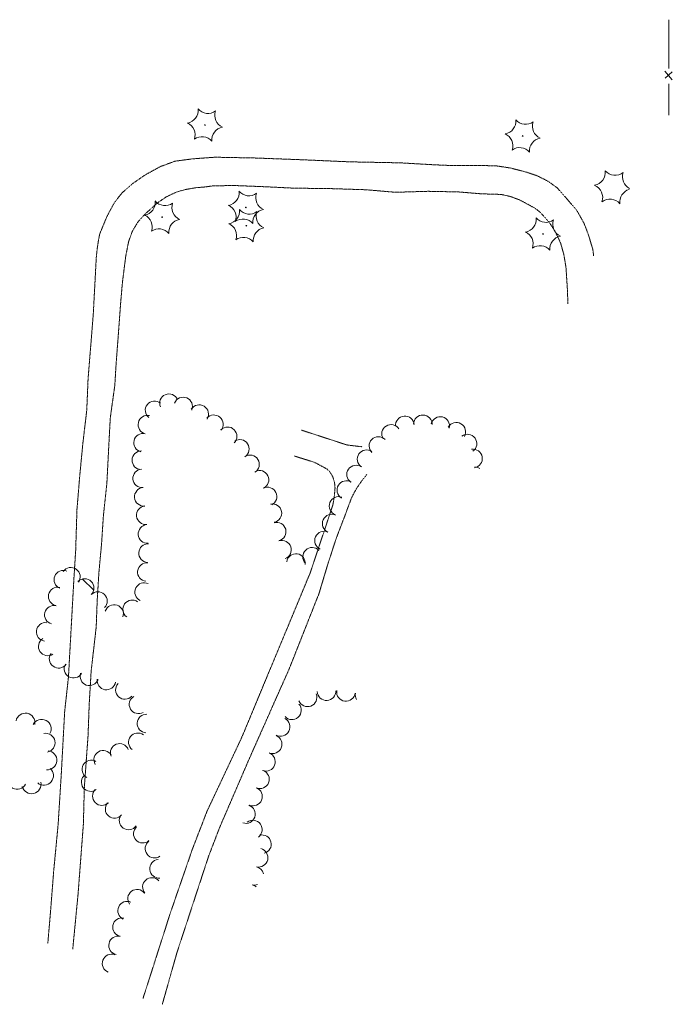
# Model space of a CAD drawing. Extents: x 386588 to 390135, y 96998 to 113606.
# Tile 11 of 92: x 387647 to 387929, y 97137 to 97562. Entities that reach past the tile are written whole.
import ezdxf

# ---------------------------------------------------------------- set-up
doc = ezdxf.new("R2010")
doc.units = 0
doc.header["$MEASUREMENT"] = 0
doc.linetypes.add('Wisdot3', pattern=[0.1875, 0.125, -0.0625])
for name, color, linetype, lineweight in [('E_DWY', 2, 'Wisdot3', 15), ('E_LAND_Vegetation', 3, 'Continuous', 15), ('E_MISCPROP_Railing', 30, 'Continuous', 15)]:
    doc.layers.add(name, color=color, linetype=linetype, lineweight=lineweight)

# ---------------------------------------------------------------- blocks, each defined once
blk = doc.blocks.new('CTRE')
at = {"layer": 'E_LAND_Vegetation'}
blk.add_circle((0, 0), 0.223, dxfattribs=at)
for centre, start, end in [((-11.97, 8.96), 280.2067, 5.97162), ((1.81, 14.92), 220.21132, 305.97623), ((13.83, 5.89), 160.21133, 245.97624), ((-13.83, -5.9), 340.21132, 65.97623), ((-1.81, -14.93), 40.21133, 125.97624)]:
    blk.add_arc(centre, 7.87, start, end, dxfattribs=at)
at = {"layer": 'E_LAND_Vegetation', "extrusion": (0, 0, -1)}
blk.add_arc((-12.03, -9.04), 7.87, 354.07279, 79.74889, dxfattribs=at)

msp = doc.modelspace()

# ---------------------------------------------------------------- linework, layer by layer
at = {"layer": 'E_DWY', "flags": 128}
for points in [[(387887.4, 97479.71), (387879.09, 97489.24), (387874.99, 97492.21), (387870.18, 97494.59), (387865.25, 97496.23), (387858.59, 97497.91), (387852.83, 97498.78), (387844.82, 97498.99), (387834.56, 97498.88), (387825.52, 97499.27), (387811.2, 97500.1), (387789.66, 97500.52), (387769.74, 97501.39), (387748.05, 97502.21), (387731.29, 97502.52), (387721.77, 97501.83), (387714.09, 97500.81), (387707.69, 97498.46), (387701.16, 97494.87), (387695.91, 97491.23), (387691.19, 97487.15), (387687.86, 97482.84), (387684.89, 97477.38), (387683.29, 97473.62), (387681.54, 97469.27), (387680.95, 97466.07), (387680.57, 97463.5), (387680.27, 97461.02), (387680.09, 97459.14), (387679.38, 97445.73), (387678.81, 97434.88), (387676.56, 97406.99), (387675.99, 97393.36), (387674.27, 97378.8), (387673, 97365.48), (387671.77, 97350.72), (387671.2, 97332.78), (387670.42, 97320.38), (387668.09, 97278.33), (387666.46, 97263.47), (387664.99, 97236.35), (387663.64, 97214.8), (387661.76, 97195.1), (387660.37, 97177.3)], [(387672.22, 97184.49), (387674.53, 97214.86), (387674.94, 97230.54), (387676.55, 97253.08), (387677.06, 97266.96), (387677.88, 97280.81), (387680.07, 97299.89), (387680.48, 97311.11), (387681.24, 97323.53), (387682.34, 97335.39), (387683.17, 97347.82), (387684.67, 97361.91), (387685.35, 97375.16), (387686.13, 97390.01), (387688.1, 97404.16), (387688.71, 97414.21), (387689.61, 97426), (387690.65, 97440.12), (387691.38, 97448.51), (387692.81, 97459.83), (387694.02, 97465.99), (387695.61, 97470.5), (387697.97, 97474.44), (387700.03, 97476.82), (387701.76, 97478.57), (387706.42, 97482.77), (387710.41, 97485.5), (387714.91, 97487.58), (387718.84, 97488.65), (387723.37, 97489.4), (387727.08, 97489.7), (387730.43, 97490.17), (387739.71, 97490.32), (387752.9, 97489.79), (387765.9, 97489.15), (387779.8, 97489.03), (387796.72, 97488.48), (387809.13, 97487.4), (387823.24, 97487.82), (387836.29, 97487.56), (387846.17, 97486.74), (387851.23, 97486.58), (387854.82, 97486.47), (387858.91, 97485.55), (387862.73, 97484.12), (387869.2, 97480.68), (387871.44, 97478.93), (387873.56, 97476.76), (387875.74, 97474.17), (387878.22, 97470.34), (387880.5, 97465.44), (387881.84, 97460.68), (387882.78, 97455.15), (387883.39, 97445.77), (387883.64, 97439.27)], [(387894.74, 97460.01), (387894.36, 97462.85), (387892.43, 97469.23), (387890.52, 97474.15), (387887.4, 97479.71)], [(387768.65, 97384.8), (387788.12, 97378.45), (387791.51, 97378.02), (387794.02, 97377.72), (387794.85, 97377.66)], [(387700.27, 97139.71), (387712.01, 97176.41), (387721.72, 97204.5), (387727.89, 97220.42), (387734.81, 97235.1), (387743.08, 97252.76), (387772.46, 97323.36), (387782.18, 97352.48), (387782.67, 97355.31), (387782.9, 97357.1), (387783.14, 97359.84), (387782.91, 97362.36), (387782.14, 97364.76), (387780.81, 97366.95), (387779.54, 97368.08), (387778.15, 97368.88), (387776.96, 97369.48), (387775.88, 97370.09), (387774.2, 97370.9), (387772.82, 97371.36), (387765.48, 97373.69)], [(387796.85, 97365.68), (387794.51, 97362.71), (387792.86, 97360.3), (387791.26, 97357.61), (387790.17, 97355.36), (387788.47, 97350.87), (387787.24, 97347.44), (387785.62, 97343.35), (387783.68, 97338.19), (387782.24, 97333.89), (387781.22, 97330.6), (387780.12, 97327.33), (387776.19, 97314.27), (387763.33, 97281.8), (387746.19, 97243.25), (387733.36, 97213.51), (387728.58, 97201.07), (387714.8, 97159.08), (387708.59, 97137.17)], [(387669.95, 97161), (387671.58, 97177.93), (387672.22, 97184.51)], [(387660.37, 97177.32), (387659.17, 97163.33)]]:
    msp.add_lwpolyline(points, dxfattribs=at)
at = {"layer": 'E_LAND_Vegetation'}
msp.add_line((387678.9, 97315.89), (387674.14, 97320.59), dxfattribs=at)
for centre, radius, start, end in [((387894.05, 97496.02), 5.72, 281.1976, 6.9625), ((387904.04, 97500.48), 5.72, 221.1976, 306.9626), ((387912.9, 97494.06), 5.72, 161.1976, 242.2745), ((387892.92, 97485.13), 5.72, 341.1976, 66.9625), ((387911.77, 97483.18), 5.72, 107.5585, 186.9626), ((387901.78, 97478.71), 5.72, 41.1976, 126.9625), ((387711.48, 97396.41), 4.02, 23.6127, 203.5974), ((387717.59, 97394.99), 4.02, 337.8284, 157.8131), ((387705.27, 97393.35), 4.02, 51.3005, 231.2851), ((387724.51, 97391.7), 4.02, 328.272, 148.2567), ((387702.17, 97387.15), 4.02, 76.4411, 256.4258), ((387730.85, 97387.34), 4.02, 319.7376, 139.7223), ((387813.26, 97386.85), 4.02, 5.0875, 185.0721), ((387821.02, 97387.31), 4.02, 358.2439, 178.2286), ((387828.53, 97386.59), 4.02, 345.9144, 165.899), ((387736.76, 97382.14), 4.02, 315.4105, 135.3952), ((387807.31, 97383.17), 4.02, 32.3244, 212.3091), ((387835.47, 97384.11), 4.02, 329.926, 149.9107), ((387700.29, 97379.35), 4.02, 76.4411, 256.4258), ((387801.88, 97377.96), 4.02, 45.4724, 225.4571), ((387840.29, 97379), 4.02, 306.2205, 126.2051), ((387742.05, 97376.71), 4.02, 303.5531, 123.5377), ((387699.55, 97371.82), 4.02, 88.491, 268.4756), ((387746.42, 97370.05), 4.02, 301.7305, 121.7151), ((387796.77, 97372.27), 4.02, 55.4086, 235.3933), ((387842.66, 97372.57), 4.02, 279.4473, 99.432), ((387792.21, 97365.66), 4.02, 55.4086, 235.3933), ((387843.4, 97364.86), 4.02, 56.2346, 92.1022), ((387699.92, 97364.04), 4.02, 95.0766, 275.0612), ((387750.52, 97363.39), 4.02, 295.9024, 115.8871), ((387700.63, 97356.04), 4.02, 95.0766, 275.0612), ((387754.03, 97356.17), 4.02, 295.9024, 115.8871), ((387788.01, 97358.95), 4.02, 58.632, 238.6167), ((387784.68, 97352.11), 4.02, 69.166, 249.1506), ((387701.48, 97348.12), 4.02, 96.8267, 276.8113), ((387756.09, 97349), 4.02, 281.3307, 101.3154), ((387781.68, 97344.52), 4.02, 65.6733, 245.6579), ((387702.23, 97340.04), 4.02, 94.5832, 274.5679), ((387757.96, 97341.02), 4.02, 285.844, 105.8287), ((387778.37, 97337.2), 4.02, 65.6733, 245.6579), ((387702.45, 97331.75), 4.02, 86.8996, 266.8843), ((387760.24, 97333.2), 4.02, 288.8893, 108.874), ((387766.24, 97327.47), 4.02, 351.5761, 171.5608), ((387773.27, 97330.16), 4.02, 43.4063, 223.391), ((387701.94, 97323.63), 4.02, 84.1228, 264.1075), ((387665.88, 97320.31), 4.02, 67.7333, 247.718), ((387669.12, 97321.54), 4.02, 324.972, 144.9566), ((387675.07, 97316.72), 4.02, 315.4153, 135.4), ((387700.76, 97314.98), 4.02, 64.0913, 244.076), ((387663.47, 97313.07), 4.02, 77.9651, 257.9498), ((387680.79, 97311.08), 4.02, 315.4599, 135.4446), ((387661.8, 97305.13), 4.02, 75.4484, 255.4331), ((387687.78, 97305.5), 4.02, 341.5054, 161.49), ((387695.6, 97307.5), 4.02, 54.0913, 234.076), ((387658.24, 97297.8), 4, 82.6258, 262.6105), ((387659.15, 97291.53), 4, 122.8786, 302.8633), ((387663.81, 97286.17), 4, 143.8342, 323.8189), ((387670.28, 97281.91), 4, 150.1954, 330.1801), ((387677.12, 97278.64), 4, 160.6667, 340.6513), ((387684.48, 97276.8), 4, 170.855, 350.8397), ((387692.45, 97272.75), 4, 137.2873, 317.272), ((387771.26, 97269.57), 4.02, 201.1666, 21.1512), ((387779.48, 97272.23), 4.02, 182.8686, 2.8533), ((387787.85, 97271.93), 4.02, 172.6467, 352.6314), ((387795.88, 97270.71), 4.02, 170.2123, 210.28), ((387698.33, 97266.54), 4, 120.2162, 300.2009), ((387764.54, 97263.96), 4.02, 221.8097, 41.7944), ((387649.51, 97258.64), 4.11, 348.9169, 168.9015), ((387701.74, 97258.25), 4, 86.7299, 266.7146), ((387656.5, 97255.97), 4.11, 331.8006, 151.7852), ((387759.61, 97256.83), 4.02, 242.2555, 62.2402), ((387658.21, 97249.96), 4.11, 280.8498, 100.8344), ((387698.02, 97250.17), 4, 52.4547, 232.4394), ((387690.18, 97245.6), 4, 21.2875, 201.2721), ((387756.22, 97249.34), 4.02, 247.769, 67.7536), ((387658.97, 97242.44), 4.11, 265.1788, 85.1635), ((387683.09, 97242.65), 4, 29.8171, 209.8018), ((387753.31, 97241.78), 4.02, 249.4594, 69.4441), ((387677.96, 97238.46), 4, 60.6217, 240.6064), ((387657.49, 97235.76), 4.11, 229.4839, 49.4686), ((387750.71, 97234.24), 4.02, 248.1213, 68.106), ((387645.95, 97234.04), 4.11, 151.7981, 331.7828), ((387652.18, 97232.09), 4.11, 192.8567, 12.8414), ((387677.68, 97232.99), 4, 127.0991, 307.0837), ((387682.48, 97226.97), 4, 134.8323, 314.817), ((387747.71, 97226.79), 4.02, 247.9246, 67.9093), ((387688, 97221.44), 4, 139.656, 319.6407), ((387744.68, 97219.23), 4.02, 251.1127, 71.0974), ((387694.01, 97216.45), 4, 144.2695, 324.2542), ((387747.67, 97212.53), 4.02, 306.568, 126.5526), ((387700.17, 97210.74), 4, 131.8962, 311.8809), ((387705.21, 97204.29), 4, 126.5356, 306.5202), ((387751.58, 97206.21), 4.02, 284.3435, 104.3282), ((387750.15, 97200.39), 4.02, 257.0567, 77.0414), ((387707.16, 97195.61), 4, 95.2877, 275.2724), ((387748.28, 97192.58), 4.02, 12.9893, 77.0411), ((387704.09, 97187.78), 4, 41.5501, 221.5348), ((387697.7, 97182.72), 4, 36.9075, 216.8922), ((387748.28, 97192.58), 4.02, 257.0564, 290.7339), ((387746.48, 97184.75), 4.02, 48.6019, 77.0411), ((387693.41, 97177.55), 4, 65.4283, 245.413), ((387691.19, 97170.43), 4, 78.5757, 258.5604), ((387689.49, 97162.58), 4, 77.3124, 257.2971), ((387686.68, 97154.79), 4, 69.2138, 249.1984)]:
    msp.add_arc(centre, radius, start, end, dxfattribs=at)
at = {"layer": 'E_MISCPROP_Railing'}
for p, q in [((387925.47, 97539.57), (387928.68, 97535.87)), ((387928.68, 97539.39), (387925.53, 97536.62))]:
    msp.add_line(p, q, dxfattribs=at)
at = {"layer": 'E_MISCPROP_Railing', "flags": 128}
for points in [[(387927.23, 97561.84), (387927.21, 97550.6)], [(387927.21, 97550.6), (387927.2, 97540.72)], [(387927.19, 97534.18), (387927.17, 97522.95)], [(387927.17, 97522.95), (387927.17, 97520.66)]]:
    msp.add_lwpolyline(points, dxfattribs=at)

# ---------------------------------------------------------------- block references
at = {"layer": 'E_LAND_Vegetation', "xscale": 0.7108526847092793, "yscale": 0.7108526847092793, "zscale": 0.7108526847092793}
for p in [(387726.99, 97516.39), (387864.09, 97511.69), (387744.67, 97480.88), (387708.48, 97476.65), (387744.85, 97472.97), (387872.86, 97469.4)]:
    msp.add_blockref('CTRE', p, dxfattribs=at)

doc.saveas('drawing.dxf')
